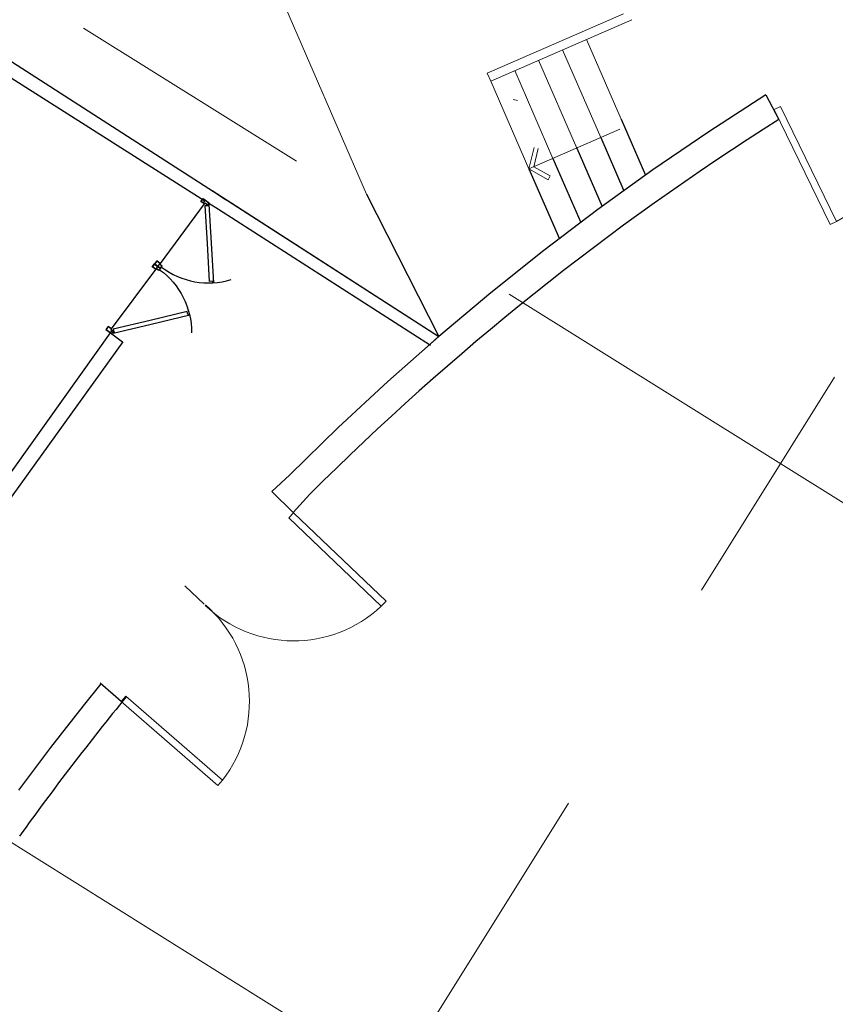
# Model space of a CAD drawing. Header units: inches. Extents: x 16 to 173, y 15 to 159.
# Tile 5 of 43: x 68 to 78, y 103 to 116. Entities that reach past the tile are written whole.
import ezdxf

# ---------------------------------------------------------------- set-up
doc = ezdxf.new("R2010")
doc.units = ezdxf.units.IN
doc.header["$MEASUREMENT"] = 0
doc.linetypes.add('ACAD_ISO02W100', pattern=[15, 12, -3])
doc.linetypes.add('Grid Line', pattern=[22.225, 12.7, -3.175, 3.175, -3.175])
for name, color, linetype, lineweight in [('A-DOOR', 31, 'Continuous', 9), ('A-WALL', 113, 'Continuous', 9), ('khatchin', 252, 'ACAD_ISO02W100', 9), ('S-GRID', 1, 'Continuous', 9), ('wall', 255, 'Continuous', 30)]:
    doc.layers.add(name, color=color, linetype=linetype, lineweight=lineweight)
doc.layers.add('mobleman', color=251, linetype='Continuous')

# ---------------------------------------------------------------- blocks, each defined once
blk = doc.blocks.new('M_Single-Flush - 0915 x 2134mm-303338-_منفی')
at = {"layer": 'A-DOOR', "lineweight": 18}
for p, q in [((406.5, 100), (406.5, 1015.3)), ((457.5, 1015.3), (406.5, 1015.3)), ((457.5, 100), (457.5, 1015.3)), ((457.5, 100), (406.5, 100))]:
    blk.add_line(p, q, dxfattribs=at)
at = {"layer": 'A-DOOR'}
blk.add_arc((457.5, 100), 916.7, 93.18929, 180, dxfattribs=at)
blk = doc.blocks.new('M_Single-Flush - 0915 x 2134mm-303387-_منفی')
at = {"layer": 'A-DOOR', "lineweight": 18}
for p, q in [((406.5, -100), (406.5, -1015.3)), ((457.5, -100), (406.5, -100)), ((457.5, -100), (457.5, -1015.3)), ((457.5, -1015.3), (406.5, -1015.3))]:
    blk.add_line(p, q, dxfattribs=at)
at = {"layer": 'A-DOOR'}
blk.add_arc((457.5, -100), 916.7, 180, 266.81071, dxfattribs=at)
blk = doc.blocks.new('door 100 40 ali')
at = {"color": 0, "linetype": 'Continuous'}
for p, q in [((0.383, 0.407), (0.754, 0.719)), ((0.77, 0.67), (0.413, 0.371)), ((0.759, 0.713), (0.744, 0.701)), ((0.745, 0.7), (0.77, 0.67)), ((0.014, 0.098), (0.383, 0.407)), ((0.413, 0.371), (0.056, 0.071)), ((0.031, 0.102), (0.019, 0.092)), ((0.056, 0.071), (0.031, 0.102))]:
    blk.add_line(p, q, dxfattribs=at)
blk.add_line((0.014, 0.098), (0.019, 0.092))
at = {"color": 0}
blk.add_line((0.046, 0.052), (0.954, 0.052), dxfattribs=at)
at = {"color": 0, "linetype": 'Continuous'}
for points in [[(0.046, 0.052), (0.046, 0), (0, 0), (0, 0.092), (0.034, 0.092), (0.034, 0.052)], [(0.044, 0.051), (0.044, 0.002), (0.002, 0.002), (0.002, 0.09), (0.032, 0.09), (0.032, 0.051)], [(0.954, 0.052), (0.954, 0), (1, 0), (1, 0.092), (0.966, 0.092), (0.966, 0.052)], [(0.956, 0.051), (0.956, 0.002), (0.998, 0.002), (0.998, 0.09), (0.968, 0.09), (0.968, 0.051)]]:
    blk.add_lwpolyline(points, close=True, dxfattribs=at)
blk.add_arc((0.029, 0.103), 0.951, 359.3821, 53.5532, dxfattribs=at)
blk = doc.blocks.new('A$Ce7e25d1d')
blk.add_line((1.322, 0.467), (1.239, 0.426))
at = {"layer": 'mobleman', "xscale": -1, "rotation": 26.39318796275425}
blk.add_blockref('door 100 40 ali', (2.177, 0.889), dxfattribs=at)
at = {"layer": 'mobleman', "rotation": 26.3931879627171}
blk.add_blockref('door 100 40 ali', (0.386, 0), dxfattribs=at)

msp = doc.modelspace()

# ---------------------------------------------------------------- linework, layer by layer
at = {"color": 114, "true_color": 0x139b48}
for p, q in [((62.809, 118.367), (72.948, 111.845)), ((62.645, 118.226), (69.988, 113.561)), ((77.081, 114.902), (77.249, 114.589)), ((70.08, 113.69), (72.948, 111.845)), ((70.08, 113.69), (70.251, 113.58)), ((69.967, 113.532), (69.988, 113.561)), ((70.041, 113.53), (70.162, 113.455)), ((70.162, 113.455), (72.841, 111.737)), ((69.375, 112.702), (69.424, 112.77)), ((65.615, 107.432), (68.817, 111.92)), ((68.797, 111.891), (68.949, 111.778)), ((72.94, 111.84), (72.795, 111.711)), ((68.951, 111.777), (65.754, 107.341)), ((68.949, 111.778), (68.951, 111.777)), ((70.838, 109.888), (71.062, 110.097)), ((71.108, 109.622), (70.838, 109.888)), ((71.318, 109.852), (71.108, 109.622)), ((70.021, 108.431), (70.016, 108.425))]:
    msp.add_line(p, q, dxfattribs=at)
at = {"color": 251, "true_color": 0x636466}
for p, q in [((75.254, 114.593), (75.562, 113.885)), ((74.995, 114.36), (75.288, 113.687)), ((74.693, 114.229), (75.014, 113.49)), ((74.39, 114.097), (74.742, 113.286)), ((74.087, 113.966), (74.472, 113.081))]:
    msp.add_line(p, q, dxfattribs=at)
at = {"color": 18, "true_color": 0x000000}
msp.add_line((72.034, 113.646), (72.948, 111.845), dxfattribs=at)
at = {"layer": 'A-WALL', "lineweight": 25}
for p, q in [((71.108, 109.622), (71.112, 109.618)), ((69.979, 108.464), (69.738, 108.694)), ((68.933, 107.23), (68.666, 107.462))]:
    msp.add_line(p, q, dxfattribs=at)
at = {"layer": 'A-WALL', "lineweight": 25, "flags": 128}
for points in [[(77.081, 114.902), (76.362, 114.435), (75.654, 113.951), (74.958, 113.45), (74.275, 112.932), (73.605, 112.397), (72.948, 111.845), (72.305, 111.278), (71.677, 110.695), (71.062, 110.097)], [(68.675, 107.454), (68.449, 107.176), (68.036, 106.648), (67.633, 106.112)]]:
    msp.add_lwpolyline(points, dxfattribs=at)
at = {"layer": 'A-WALL', "lineweight": 25}
for centre, radius, start, end in [((94.939, 91.483), 44.898, 78.5864, 150.7137), ((95.645, 85.475), 34.44, 122.2874, 134.9405), ((95.645, 85.475), 34.44, 140.6902, 144.3844)]:
    msp.add_arc(centre, radius, start, end, dxfattribs=at)
at = {"layer": 'khatchin', "color": 250, "linetype": 'ByBlock', "ltscale": 0.04}
msp.add_line((72.034, 113.646), (67.297, 124.55), dxfattribs=at)
at = {"layer": 'S-GRID', "linetype": 'Grid Line'}
for p, q in [((44.302, 57.481), (100.792, 147.885)), ((160.001, 58.541), (46.483, 129.475)), ((153.311, 51.853), (41.916, 121.46))]:
    msp.add_line(p, q, dxfattribs=at)
at = {"layer": 'wall', "color": 252, "lineweight": 13}
for p, q in [((73.561, 115.176), (75.282, 115.924)), ((75.39, 115.851), (73.605, 115.076)), ((75.254, 114.593), (74.816, 115.602)), ((74.995, 114.36), (74.513, 115.47)), ((74.693, 114.229), (74.21, 115.339)), ((73.605, 115.076), (73.561, 115.176)), ((74.39, 114.097), (73.908, 115.207)), ((74.087, 113.966), (73.605, 115.076))]:
    msp.add_line(p, q, dxfattribs=at)
at = {"layer": 'wall', "color": 252, "lineweight": 5}
for p, q in [((73.889, 114.841), (73.943, 114.829)), ((75.236, 114.466), (74.087, 113.966)), ((74.087, 113.966), (74.152, 114.237)), ((74.206, 114.224), (74.15, 113.993)), ((74.33, 113.828), (74.087, 113.966)), ((74.15, 113.993), (74.357, 113.876)), ((74.357, 113.876), (74.33, 113.828))]:
    msp.add_line(p, q, dxfattribs=at)

# ---------------------------------------------------------------- block references
at = {"xscale": 1.031177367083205, "yscale": 1.031177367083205, "zscale": 1.031177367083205, "rotation": 207.0190486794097}
msp.add_blockref('A$Ce7e25d1d', (70.322, 113.772), dxfattribs=at)
at = {"layer": 'A-DOOR', "xscale": 0.00176762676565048, "yscale": 0.00176762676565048, "zscale": 0.00176762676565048}
for name, p, rotation in [('M_Single-Flush - 0915 x 2134mm-303338-_منفی', (77.837, 115.228), 205.9903075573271), ('M_Single-Flush - 0915 x 2134mm-303387-_منفی', (70.425, 109.156), 46.28596921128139), ('M_Single-Flush - 0915 x 2134mm-303338-_منفی', (69.33, 107.956), 228.9753463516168)]:
    msp.add_blockref(name, p, dxfattribs=dict(at, rotation=rotation))

doc.saveas('drawing.dxf')
